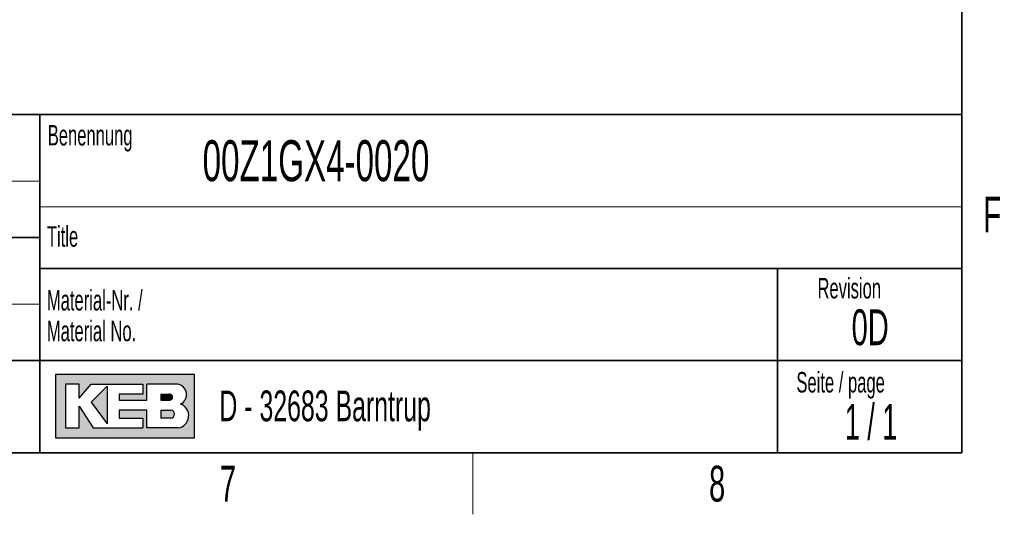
# Model space of a CAD drawing. Header units: millimetres. Extents: x 5 to 418, y 2 to 292.
# Tile 32 of 46: x 316 to 412, y 6 to 54. Entities that reach past the tile are written whole.
import ezdxf

# ---------------------------------------------------------------- set-up
doc = ezdxf.new("R2010")
doc.units = ezdxf.units.MM
doc.layers.add('SLD-0', color=7, linetype='Continuous')
doc.styles.add('SLDTEXTSTYLE0', font='TXT', dxfattribs={"width": 0.605})
doc.styles.add('SLDTEXTSTYLE1', font='TXT', dxfattribs={"width": 0.563})

msp = doc.modelspace()

# ---------------------------------------------------------------- hatches: boundary and pattern name
at = {"linetype": 'Continuous'}
h = msp.add_hatch(color=7, dxfattribs=at)
h.paths.add_polyline_path([(319.519086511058, 13.45626988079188), (333.083981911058, 13.45626988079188), (333.083981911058, 19.65736492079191), (319.519086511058, 19.65736492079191)], flags=0)
edge = h.paths.add_edge_path(flags=0)
edge.add_arc((331.3188604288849, 15.61738520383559), 1.20464082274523, -81.72003226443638, 70.1709600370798, ccw=False)
edge.add_line((331.4923410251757, 14.42530131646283), (331.480008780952, 14.42519098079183))
edge.add_line((331.480008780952, 14.42519098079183), (328.4331606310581, 14.42519098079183))
edge.add_line((328.4331606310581, 14.42519098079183), (328.4331606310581, 16.16924896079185))
edge.add_line((328.4331606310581, 16.16924896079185), (325.7201815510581, 16.16924896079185))
edge.add_line((325.7201815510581, 16.16924896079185), (325.7201815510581, 15.39411208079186))
edge.add_line((325.7201815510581, 15.39411208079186), (328.0455921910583, 15.39411208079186))
edge.add_line((328.0455921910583, 15.39411208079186), (328.0455921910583, 14.42519098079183))
edge.add_line((328.0455921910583, 14.42519098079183), (323.2009866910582, 14.42519098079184))
edge.add_line((323.2009866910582, 14.42519098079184), (321.8444971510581, 16.55681740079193))
edge.add_line((321.8444971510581, 16.55681740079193), (321.8444971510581, 14.42519098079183))
edge.add_line((321.8444971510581, 14.42519098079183), (320.4880076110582, 14.42519098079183))
edge.add_line((320.4880076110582, 14.42519098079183), (320.4880076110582, 18.68844382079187))
edge.add_line((320.4880076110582, 18.68844382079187), (321.8444971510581, 18.68844382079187))
edge.add_line((321.8444971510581, 18.68844382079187), (321.8444971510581, 17.33195428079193))
edge.add_line((321.8444971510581, 17.33195428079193), (323.0072024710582, 18.68844382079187))
edge.add_line((323.0072024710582, 18.68844382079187), (328.0455921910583, 18.68844382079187))
edge.add_line((328.0455921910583, 18.68844382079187), (328.0455921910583, 17.71952272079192))
edge.add_line((328.0455921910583, 17.71952272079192), (325.7201815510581, 17.71952272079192))
edge.add_line((325.7201815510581, 17.71952272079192), (325.7201815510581, 17.13817006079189))
edge.add_line((325.7201815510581, 17.13817006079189), (328.4331606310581, 17.13817006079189))
edge.add_line((328.4331606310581, 17.13817006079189), (328.4331606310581, 18.68844382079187))
edge.add_line((328.4331606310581, 18.68844382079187), (331.4242487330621, 18.68844382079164))
edge.add_line((331.4242487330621, 18.68844382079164), (331.4256482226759, 18.68844382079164))
edge.add_line((331.4256482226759, 18.68844382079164), (331.4259454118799, 18.68845828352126))
edge.add_arc((331.2860949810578, 17.67430640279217), 1.023749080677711, -64.45894120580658, 82.14849338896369, ccw=False)
msp.add_hatch(color=7, dxfattribs=at).paths.add_polyline_path([(324.5574762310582, 14.81275942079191), (324.557476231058, 18.49465960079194), (323.0072024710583, 16.94438584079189)], flags=0)
h = msp.add_hatch(color=7, dxfattribs=at)
edge = h.paths.add_edge_path(flags=0)
edge.add_line((329.7896501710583, 17.13817006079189), (330.6013652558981, 17.13817006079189))
edge.add_arc((330.6568434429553, 17.42884639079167), 0.2959232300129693, 259.1945394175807, 460.8054605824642)
edge.add_line((330.6013652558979, 17.71952272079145), (329.7896501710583, 17.71952272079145))
edge.add_line((329.7896501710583, 17.71952272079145), (329.7896501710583, 17.13817006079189))
h = msp.add_hatch(color=7, dxfattribs=at)
edge = h.paths.add_edge_path(flags=0)
edge.add_line((329.7896501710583, 15.39411208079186), (330.7588584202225, 15.39411208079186))
edge.add_arc((330.7588584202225, 15.78168052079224), 0.3875684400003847, 270.0000000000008, 450.0000000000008)
edge.add_line((330.7588584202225, 16.16924896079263), (330.7386620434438, 16.16924896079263))
edge.add_line((330.7386620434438, 16.16924896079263), (329.7896501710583, 16.16924896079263))
edge.add_line((329.7896501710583, 16.16924896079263), (329.7896501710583, 15.39411208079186))

# ---------------------------------------------------------------- linework, layer by layer
at = {"layer": 'SLD-0', "lineweight": 35}
for p, q in [((408, 12), (408, 282.5)), ((318, 45), (266.3304509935, 45)), ((318, 45), (318, 12)), ((318, 45), (318, 40.1053465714)), ((318, 45), (408, 45)), ((318, 45), (318, 12)), ((408, 45), (408, 12)), ((266.3304509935, 33), (318, 33)), ((408, 30), (318, 30)), ((390, 12), (390, 30)), ((266.3304509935, 21), (318, 21)), ((318, 21), (390, 21)), ((390, 21), (408, 21)), ((26, 12), (408, 12)), ((266.3304509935, 12), (318, 12))]:
    msp.add_line(p, q, dxfattribs=at)
at = {"layer": 'SLD-0', "lineweight": 18}
for p, q in [((266.3304509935, 38.5), (318, 38.5)), ((266.3304509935, 26.5), (318, 26.5)), ((360.25, 6), (360.25, 12))]:
    msp.add_line(p, q, dxfattribs=at)
at = {"layer": 'SLD-0', "color": 7, "linetype": 'Continuous', "lineweight": 18}
msp.add_line((318, 36), (408, 36), dxfattribs=at)
at = {"layer": 'SLD-0', "linetype": 'Continuous'}
for p, q in [((333.0839819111, 19.6573649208), (319.5190865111, 19.6573649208)), ((319.5190865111, 19.6573649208), (319.5190865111, 13.4562698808)), ((333.0839819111, 13.4562698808), (333.0839819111, 19.6573649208)), ((321.8444971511, 18.6884438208), (320.4880076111, 18.6884438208)), ((320.4880076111, 18.6884438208), (320.4880076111, 14.4251909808)), ((321.8444971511, 17.3319542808), (323.0072024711, 18.6884438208)), ((321.8444971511, 17.3319542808), (321.8444971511, 18.6884438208)), ((323.0072024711, 18.6884438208), (328.0455921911, 18.6884438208)), ((324.5574762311, 18.4946596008), (323.0072024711, 16.9443858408)), ((324.5574762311, 18.4946596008), (324.5574762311, 14.8127594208)), ((328.0455921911, 18.6884438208), (328.0455921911, 17.7195227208)), ((331.4242487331, 18.6884438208), (328.4331606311, 18.6884438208)), ((328.4331606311, 17.1381700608), (328.4331606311, 18.6884438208)), ((331.4242487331, 18.6884438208), (331.4256482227, 18.6884438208)), ((331.4256482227, 18.6884438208), (331.4259454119, 18.6884582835)), ((325.7201815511, 17.7195227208), (325.7201815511, 17.1381700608)), ((328.0455921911, 17.7195227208), (325.7201815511, 17.7195227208)), ((329.7896501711, 17.7195227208), (330.6013652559, 17.7195227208)), ((329.7896501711, 17.7195227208), (329.7896501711, 17.1381700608)), ((321.8444971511, 14.4251909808), (321.8444971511, 16.5568174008)), ((321.8444971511, 16.5568174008), (323.2009866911, 14.4251909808)), ((323.0072024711, 16.9443858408), (324.5574762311, 14.8127594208)), ((325.7201815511, 17.1381700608), (328.4331606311, 17.1381700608)), ((329.7896501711, 17.1381700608), (330.6013652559, 17.1381700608)), ((325.7201815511, 16.1692489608), (325.7201815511, 15.3941120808)), ((328.4331606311, 16.1692489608), (325.7201815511, 16.1692489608)), ((325.7201815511, 15.3941120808), (328.0455921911, 15.3941120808)), ((328.0455921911, 15.3941120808), (328.0455921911, 14.4251909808)), ((328.4331606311, 14.4251909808), (328.4331606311, 16.1692489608)), ((329.7896501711, 16.1692489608), (330.7588584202, 16.1692489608)), ((329.7896501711, 16.1692489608), (329.7896501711, 15.3941120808)), ((330.7588584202, 15.3941120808), (329.7896501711, 15.3941120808)), ((330.7386620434, 16.1692489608), (330.7588584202, 16.1692489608)), ((320.4880076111, 14.4251909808), (321.8444971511, 14.4251909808)), ((323.2009866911, 14.4251909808), (328.0455921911, 14.4251909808)), ((331.480008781, 14.4251909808), (328.4331606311, 14.4251909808)), ((331.480008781, 14.4251909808), (331.4923410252, 14.4253013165)), ((319.5190865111, 13.4562698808), (333.0839819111, 13.4562698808))]:
    msp.add_line(p, q, dxfattribs=at)
at = {"layer": 'SLD-0'}
for p, q in [((331.4242487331, 18.6884438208), (331.4256482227, 18.6884438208)), ((331.4256482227, 18.6884438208), (331.4259454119, 18.6884582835)), ((331.480008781, 14.4251909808), (331.4923410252, 14.4253013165))]:
    msp.add_line(p, q, dxfattribs=at)
at = {"layer": 'SLD-0', "color": 7, "linetype": 'Continuous', "lineweight": 35}
msp.add_line((408, 12), (318, 12), dxfattribs=at)
at = {"layer": 'SLD-0', "linetype": 'Continuous'}
for centre, radius, start, end in [((331.2860949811, 17.6743064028), 1.023749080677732, 295.5410587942, 82.148493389), ((330.656843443, 17.4288463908), 0.2959232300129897, 259.1945394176, 100.8054605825), ((331.3188604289, 15.6173852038), 1.204640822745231, 278.2799677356, 70.1709600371), ((330.7588584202, 15.7816805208), 0.3875684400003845, 270, 90)]:
    msp.add_arc(centre, radius, start, end, dxfattribs=at)

# ---------------------------------------------------------------- texts
at = {"layer": 'SLD-0'}
for s, insert, char_height, attachment_point, style in [('Benennung', (318.7636716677, 43.9908879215), 2, 1, 'SLDTEXTSTYLE0'), ('00Z1GX4-0020', (333.8826865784, 42.5045188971), 4, 1, 'SLDTEXTSTYLE0'), ('F', (410.9536166, 37.0010772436), 3.5, 2, 'SLDTEXTSTYLE0'), ('Title', (318.6797653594, 34.1107265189), 2, 1, 'SLDTEXTSTYLE0'), ('Revision', (393.8965220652, 29.0591225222), 2, 1, 'SLDTEXTSTYLE0'), ('Material-Nr. /', (318.6797653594, 27.8878268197), 2, 1, 'SLDTEXTSTYLE0'), ('0D', (399.0407489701, 26.0023621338), 3.5, 2, 'SLDTEXTSTYLE0'), ('Material No.', (318.6797653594, 24.8878267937), 2, 1, 'SLDTEXTSTYLE0'), ('Seite / page', (391.8390568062, 19.8830679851), 2, 1, 'SLDTEXTSTYLE0'), ('D - 32683 Barntrup', (335.5202035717, 18.0786992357), 3, 1, 'SLDTEXTSTYLE0'), ('1 / 1', (399.1297679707, 16.7706515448), 3.5, 2, 'SLDTEXTSTYLE1'), ('7', (336.3527123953, 10.7429955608), 3.5, 2, 'SLDTEXTSTYLE0'), ('8', (384.1027123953, 10.7429955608), 3.5, 2, 'SLDTEXTSTYLE0')]:
    msp.add_mtext(s, dxfattribs=dict(at, insert=insert, char_height=char_height, attachment_point=attachment_point, style=style))

doc.saveas('drawing.dxf')
